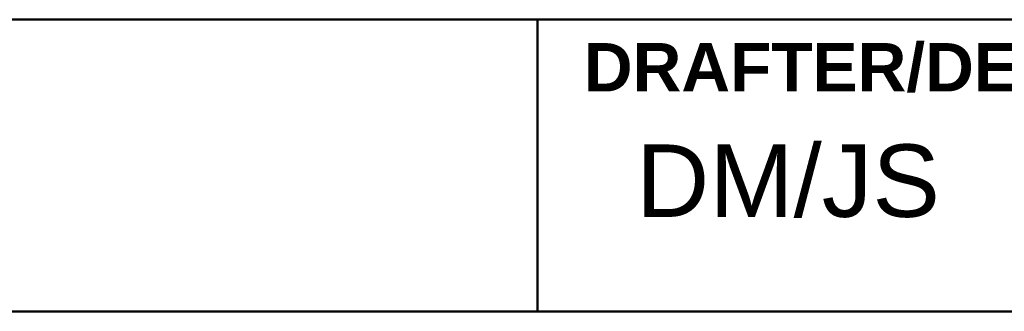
# Model space of a CAD drawing. Header units: inches. Extents: x 0.2 to 29.5, y 0.6 to 18.6.
# Tile 19 of 21: x 23.4 to 25.5, y 2.9 to 3.5. Entities that reach past the tile are written whole.
import ezdxf

# ---------------------------------------------------------------- set-up
doc = ezdxf.new("R2010")
doc.units = ezdxf.units.IN
doc.header["$LTSCALE"] = 1.75
doc.header["$MEASUREMENT"] = 0
doc.layers.add('Title (ANSI)', color=7, linetype='Continuous', lineweight=50)
doc.styles.add('Note Text (ANSI)', font='TAHOMA.TTF')
doc.styles.add('Text Style107', font='arialbd.ttf')
doc.styles.add('Text Style117', font='arialbd.ttf')
doc.styles.add('Text Style47', font='ARIALN.TTF')
doc.styles.add('Text Style50', font='arial.ttf')
doc.styles.add('Text Style55', font='arial.ttf')
doc.styles.add('Text Style59', font='arial.ttf')

# ---------------------------------------------------------------- blocks, each defined once
blk = doc.blocks.new('Title Blocks ICD TITLE BLOCK MM CUSTOMER')
at = {"layer": 'Title (ANSI)'}
for p, q in [((3.2614, 8.5744), (11.2614, 8.5744)), ((8.647, 8.212), (8.647, 8.5744)), ((3.2614, 8.212), (11.2564, 8.212))]:
    blk.add_line(p, q, dxfattribs=at)
at = {"layer": 'Title (ANSI)', "insert": (8.7045, 8.5144), "char_height": 0.06, "width": 0.861768, "attachment_point": 4, "style": 'Note Text (ANSI)'}
blk.add_mtext('\\fArial|b1|i0;\\H0.0600;DRAFTER/DESIGNER', dxfattribs=at)
at = {"layer": 'Title (ANSI)'}
for tag, p, height, style in [('<TITLE_1>_001', (3.6063, 8.3456), 0.09, 'Text Style50'), ('DESIGNER_001', (8.7694, 8.3294), 0.09, 'Text Style50'), ('<DRAWN_DATE>_001', (10.5486, 8.3294), 0.09, 'Text Style50'), ('<PART_NUMBER>_001', (8.9311, 7.9539), 0.2, 'Text Style117'), ('Sheet_Size_001', (7.3633, 7.9055), 0.13, 'Text Style55'), ('<REVISION_NUMBER>_001', (10.7668, 7.8539), 0.18, 'Text Style107'), ('Sheet_Number_001', (10.8042, 7.2617), 0.08, 'Text Style59'), ('Number_of_sheets_001', (11.1011, 7.2617), 0.08, 'Text Style59'), ('COPYRIGHT_YEAR_001', (4.6249, 7.2711), 0.07, 'Text Style47'), ('<SCALE>_001', (9.8212, 7.2503), 0.08, 'Text Style59')]:
    blk.add_attdef(tag, p, '', height=height, dxfattribs=dict(at, style=style))

msp = doc.modelspace()

# ---------------------------------------------------------------- block references
ref = msp.add_blockref('Title Blocks ICD TITLE BLOCK MM CUSTOMER', (9.3776, -11.5011), dxfattribs=dict(xscale=1.75, yscale=1.75, zscale=1.75))
ref.add_attrib('DESIGNER_001', 'DM/JS', (24.7241, 3.07527), dxfattribs={"layer": 'Title (ANSI)', "height": 0.1575, "style": 'Text Style50'})

doc.saveas('drawing.dxf')
